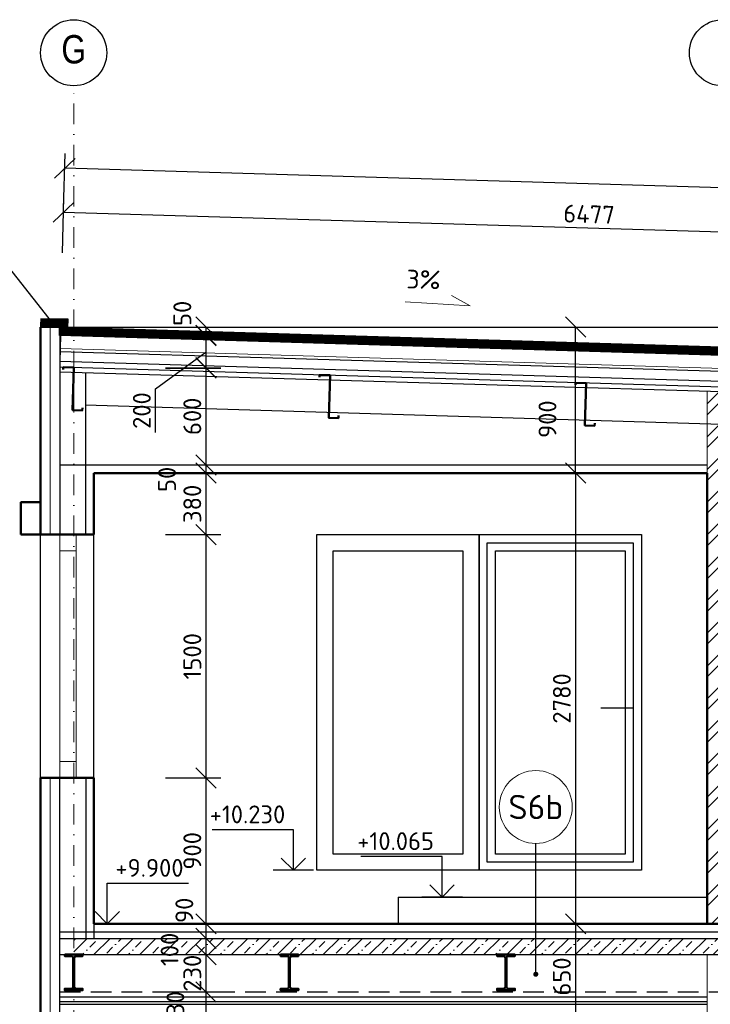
# Model space of a CAD drawing. Header units: millimetres. Extents: x -118752 to 407724, y -73278 to 155058.
# Tile 240 of 256: x 125080 to 129338, y 120564 to 126636. Entities that reach past the tile are written whole.
import ezdxf
from ezdxf.enums import TextEntityAlignment as Align

# ---------------------------------------------------------------- set-up
doc = ezdxf.new("R2010")
doc.units = ezdxf.units.MM
doc.header["$LTSCALE"] = 10
for name, pattern in [('DASHDOT', [25.4, 12.7, -6.35, 0, -6.35]), ('DASHED', [19.05, 12.7, -6.35]), ('IZOLACE_VODOTESNA_0.5', [30, 15, -15])]:
    doc.linetypes.add(name, pattern=pattern)
for name, color, linetype, lineweight in [('6', 6, 'Continuous', 50), ('7_TISK PDF', 7, 'Continuous', 25), ('CKBUBLINY', 1, 'Continuous', 18), ('CKBUBLINY_POPIS', 3, 'Continuous', 25), ('CKDVERE_', 7, 'Continuous', 25), ('CKIZOLACE', 1, 'Continuous', 18), ('CKKOTY', 3, 'Continuous', 25), ('CKKOTY_VYS', 3, 'Continuous', 25), ('CKOKNA', 1, 'Continuous', 18), ('CKRASTR', 7, 'DASHDOT', 15), ('CKRASTR_POPIS', 3, 'Continuous', 25), ('CKSTENY_PODROVINOU', 7, 'Continuous', 25), ('CKSTENY_REZ', 6, 'Continuous', 50), ('CKTEXTY_MALE', 3, 'Continuous', 18), ('CSPROFILY_REZY', 4, 'Continuous', 50), ('pohledy', 7, 'Continuous', 25), ('srafy', 7, 'Continuous', 18)]:
    doc.layers.add(name, color=color, linetype=linetype, lineweight=lineweight)
doc.styles.add('Arial', font='arial.ttf', dxfattribs={"width": 0.8})
doc.styles.get("Standard").update_dxf_attribs({"font": 'isocpeur.ttf'})
doc.linetypes.add('IZOLACE_POLYSTYREN_EXPANDOVANY', pattern='A,1,[224,CADKON.SHX,S=0.01,R=0,X=-0.5,Y=-1.74],-2', length=3)
doc.linetypes.add('IZOLACE_TEPELNA_U_0.5', pattern='A,0.001,[221,CADKON.SHX,S=1,R=0,X=0,Y=0],-2,[221,CADKON.SHX,S=1,R=180,X=2,Y=0],-2', length=4.001)
doc.dimstyles.new('CADKON', dxfattribs={"dimscale": 50, "dimtxt": 2.2, "dimasz": 2.5, "dimexe": 1.8, "dimexo": 5, "dimgap": 0.6, "dimtad": 1, "dimrnd": 1, "dimtxsty": 'Standard', "dimblk1": 'OBLIQUE', "dimblk2": 'OBLIQUE', "dimsah": 1, "dimcen": 2.5, "dimadec": 1, "dimazin": 2, "dimtfac": 1, "dimtdec": 4, "dimtix": 1, "dimtmove": 2, "dimatfit": 3, "dimldrblk": 'OPEN30', "dimfxl": 5, "dimfxlon": 1, "dimtolj": 1, "dimarcsym": 0})
doc.dimstyles.new('CADKON$7', dxfattribs={"dimscale": 100, "dimtxt": 2.5, "dimasz": 2.5, "dimexe": 1.8, "dimexo": 5, "dimgap": 0.6, "dimtad": 1, "dimrnd": 1, "dimtxsty": 'Standard', "dimblk1": 'OBLIQUE', "dimblk2": 'OBLIQUE', "dimsah": 1, "dimcen": 2.5, "dimadec": 1, "dimazin": 2, "dimtfac": 1, "dimtdec": 4, "dimtix": 1, "dimtmove": 0, "dimatfit": 3, "dimldrblk": 'DOTSMALL', "dimfxl": 5, "dimfxlon": 1, "dimtfill": 1, "dimtolj": 1, "dimarcsym": 0})

# ---------------------------------------------------------------- blocks, each defined once
blk = doc.blocks.new('_OBLIQUE')
at = {"color": 0, "linetype": 'ByBlock'}
blk.add_line((-0.5, -0.5), (0.5, 0.5), dxfattribs=at)
blk = doc.blocks.new('*D8269')
at = {"layer": 'CKKOTY', "color": 0, "lineweight": -2}
for p, q in [((123971.5, 124740.3), (123631.5, 124740.3)), ((123721.5, 124740.3), (123721.5, 123460.3)), ((123971.5, 123460.3), (123631.5, 123460.3))]:
    blk.add_line(p, q, dxfattribs=at)
at = {"layer": 'Defpoints', "color": 0}
for p in [(125207.3, 124740.3), (123721.5, 123460.3), (125207.3, 123460.3)]:
    blk.add_point(p, dxfattribs=at)
at = {"layer": 'CKKOTY', "color": 0, "lineweight": -2, "xscale": 125, "yscale": 125, "zscale": 125}
for p, rotation in [((123721.5, 124740.3), 90), ((123721.5, 123460.3), 270)]:
    blk.add_blockref('_OBLIQUE', p, dxfattribs=dict(at, rotation=rotation))
at = {"layer": 'CKKOTY', "color": 0, "insert": (123636.5, 124100.3), "char_height": 110, "attachment_point": 5, "rotation": 90}
blk.add_mtext('\\A1;1280', dxfattribs=at)
blk = doc.blocks.new('_Open90')
at = {"color": 0, "lineweight": -2}
for p, q in [((-0.5, 0.5), (0, 0)), ((0, 0), (-1, 0)), ((0, 0), (-0.5, -0.5))]:
    blk.add_line(p, q, dxfattribs=at)
blk = doc.blocks.new('*D8270')
at = {"layer": 'CKKOTY', "color": 0, "lineweight": -2}
for p, q in [((123971.5, 123460.3), (123631.5, 123460.3)), ((123721.5, 123460.3), (123721.5, 121960.3)), ((123971.5, 121960.3), (123631.5, 121960.3))]:
    blk.add_line(p, q, dxfattribs=at)
at = {"layer": 'Defpoints', "color": 0}
for p in [(125207.3, 123460.3), (123721.5, 121960.3), (125207.3, 121960.3)]:
    blk.add_point(p, dxfattribs=at)
at = {"layer": 'CKKOTY', "color": 0, "lineweight": -2, "xscale": 125, "yscale": 125, "zscale": 125}
for p, rotation in [((123721.5, 123460.3), 90), ((123721.5, 121960.3), 270)]:
    blk.add_blockref('_OBLIQUE', p, dxfattribs=dict(at, rotation=rotation))
at = {"layer": 'CKKOTY', "color": 0, "insert": (123636.5, 122710.3), "char_height": 110, "attachment_point": 5, "rotation": 90}
blk.add_mtext('\\A1;1500', dxfattribs=at)
blk = doc.blocks.new('*D8271')
at = {"layer": 'CKKOTY', "color": 0, "lineweight": -2}
for p, q in [((123971.5, 121960.3), (123631.5, 121960.3)), ((123721.5, 121960.3), (123721.5, 120160.3)), ((123971.5, 120160.3), (123631.5, 120160.3))]:
    blk.add_line(p, q, dxfattribs=at)
at = {"layer": 'Defpoints', "color": 0}
for p in [(125207.3, 121960.3), (123721.5, 120160.3), (125207.3, 120160.3)]:
    blk.add_point(p, dxfattribs=at)
at = {"layer": 'CKKOTY', "color": 0, "lineweight": -2, "xscale": 125, "yscale": 125, "zscale": 125}
for p, rotation in [((123721.5, 121960.3), 90), ((123721.5, 120160.3), 270)]:
    blk.add_blockref('_OBLIQUE', p, dxfattribs=dict(at, rotation=rotation))
at = {"layer": 'CKKOTY', "color": 0, "insert": (123636.5, 121060.3), "char_height": 110, "attachment_point": 5, "rotation": 90}
blk.add_mtext('\\A1;1800', dxfattribs=at)
blk = doc.blocks.new('*D8278')
at = {"layer": 'CKKOTY', "color": 0, "lineweight": -2}
for p, q in [((123564.8, 124740.3), (123224.8, 124740.3)), ((123314.8, 111060.3), (123314.8, 124740.3)), ((123564.8, 111060.3), (123224.8, 111060.3))]:
    blk.add_line(p, q, dxfattribs=at)
at = {"layer": 'Defpoints', "color": 0}
for p in [(123314.8, 124740.3), (125207.3, 124740.3), (124207.3, 111060.3)]:
    blk.add_point(p, dxfattribs=at)
at = {"layer": 'CKKOTY', "color": 0, "lineweight": -2, "xscale": 125, "yscale": 125, "zscale": 125}
for p, rotation in [((123314.8, 124740.3), 90), ((123314.8, 111060.3), 270)]:
    blk.add_blockref('_OBLIQUE', p, dxfattribs=dict(at, rotation=rotation))
at = {"layer": 'CKKOTY', "color": 0, "insert": (123229.8, 117900.3), "char_height": 110, "attachment_point": 5, "rotation": 90}
blk.add_mtext('\\A1;13680', dxfattribs=at)
blk = doc.blocks.new('*D8279')
at = {"layer": 'CKKOTY', "color": 0, "lineweight": -2}
for p, q in [((128757.5, 123840.3), (128417.5, 123840.3)), ((128507.5, 123840.3), (128507.5, 121060.3)), ((128757.5, 121060.3), (128417.5, 121060.3))]:
    blk.add_line(p, q, dxfattribs=at)
at = {"layer": 'Defpoints', "color": 0}
for p in [(129317.8, 123840.3), (128507.5, 121060.3), (129317.8, 121060.3)]:
    blk.add_point(p, dxfattribs=at)
at = {"layer": 'CKKOTY', "color": 0, "lineweight": -2, "xscale": 125, "yscale": 125, "zscale": 125}
for p, rotation in [((128507.5, 123840.3), 90), ((128507.5, 121060.3), 270)]:
    blk.add_blockref('_OBLIQUE', p, dxfattribs=dict(at, rotation=rotation))
at = {"layer": 'CKKOTY', "color": 0, "insert": (128422.5, 122450.3), "char_height": 110, "attachment_point": 5, "rotation": 90}
blk.add_mtext('\\A1;2780', dxfattribs=at)
blk = doc.blocks.new('*D8280')
at = {"layer": 'CKKOTY', "color": 0, "lineweight": -2}
for p, q in [((128757.5, 121060.3), (128417.5, 121060.3)), ((128507.5, 121060.3), (128507.5, 120410.3)), ((128717.8, 120410.3), (128417.5, 120410.3))]:
    blk.add_line(p, q, dxfattribs=at)
at = {"layer": 'Defpoints', "color": 0}
for p in [(129317.8, 121060.3), (128507.5, 120410.3), (129217.8, 120410.3)]:
    blk.add_point(p, dxfattribs=at)
at = {"layer": 'CKKOTY', "color": 0, "lineweight": -2, "xscale": 125, "yscale": 125, "zscale": 125}
for p, rotation in [((128507.5, 121060.3), 90), ((128507.5, 120410.3), 270)]:
    blk.add_blockref('_OBLIQUE', p, dxfattribs=dict(at, rotation=rotation))
at = {"layer": 'CKKOTY', "color": 0, "insert": (128422.5, 120735.3), "char_height": 110, "attachment_point": 5, "rotation": 90}
blk.add_mtext('\\A1;650', dxfattribs=at)
blk = doc.blocks.new('*D8303')
at = {"layer": 'CKKOTY', "color": 0, "lineweight": -2}
for p, q in [((128257.5, 124740.3), (128597.5, 124740.3)), ((128507.5, 123840.3), (128507.5, 124740.3)), ((128757.5, 123840.3), (128417.5, 123840.3))]:
    blk.add_line(p, q, dxfattribs=at)
at = {"layer": 'Defpoints', "color": 0}
for p in [(125327.3, 124740.3), (128507.5, 124740.3), (129317.8, 123840.3)]:
    blk.add_point(p, dxfattribs=at)
at = {"layer": 'CKKOTY', "color": 0, "lineweight": -2, "xscale": 125, "yscale": 125, "zscale": 125}
for p, rotation in [((128507.5, 124740.3), 90), ((128507.5, 123840.3), 270)]:
    blk.add_blockref('_OBLIQUE', p, dxfattribs=dict(at, rotation=rotation))
at = {"layer": 'CKKOTY', "color": 0, "insert": (128333.9, 124172.6), "char_height": 110, "attachment_point": 5, "rotation": 90}
blk.add_mtext('\\A1;900', dxfattribs=at)
blk = doc.blocks.new('*U3220')
at = {"color": 0, "linetype": 'ByBlock', "lineweight": -2}
blk.add_lwpolyline([(-1.5, 1.5), (0, 0), (1.5, 1.5), (0, 0), (0, 5), (10, 5)], dxfattribs=at)
blk = doc.blocks.new('*U55')
at = {"layer": '6'}
blk.add_lwpolyline([(-59, -116.8), (-58.5, -132.8), (1.5, -131), (-6.4, 130.9), (58.6, 132.8), (59, 118.8)], dxfattribs=at)
blk = doc.blocks.new('*U56')
at = {"layer": '7_TISK PDF', "color": 0, "linetype": 'ByBlock', "lineweight": -2}
for p in [(7896.4, 236.9), (9475.7, 284.3), (6317.2, 189.5)]:
    blk.add_blockref('*U55', p, dxfattribs=at)
blk = doc.blocks.new('*D9088')
at = {"layer": 'CKKOTY', "color": 0, "lineweight": -2}
for p, q in [((125979.1, 120640.3), (126319.1, 120640.3)), ((126229.1, 120410.3), (126229.1, 120640.3)), ((125979.1, 120410.3), (126319.1, 120410.3))]:
    blk.add_line(p, q, dxfattribs=at)
at = {"layer": 'Defpoints', "color": 0}
for p in [(125536.8, 120640.3), (126229.1, 120640.3), (125537.3, 120410.3)]:
    blk.add_point(p, dxfattribs=at)
at = {"layer": 'CKKOTY', "color": 0, "lineweight": -2, "xscale": 125, "yscale": 125, "zscale": 125}
for p, rotation in [((126229.1, 120640.3), 90), ((126229.1, 120410.3), 270)]:
    blk.add_blockref('_OBLIQUE', p, dxfattribs=dict(at, rotation=rotation))
at = {"layer": 'CKKOTY', "color": 0, "insert": (126039.7, 120531.2), "char_height": 110, "attachment_point": 5, "rotation": 90}
blk.add_mtext('\\A1;230', dxfattribs=at)
blk = doc.blocks.new('_Open30')
at = {"color": 0, "lineweight": -2}
for p, q in [((-1, 0.268), (0, 0)), ((0, 0), (-1, -0.268)), ((0, 0), (-1, 0))]:
    blk.add_line(p, q, dxfattribs=at)
blk = doc.blocks.new('*D9089')
at = {"layer": 'CKKOTY', "color": 0, "lineweight": -2}
for p, q in [((125979.1, 120870.3), (126319.1, 120870.3)), ((126229.1, 120640.3), (126229.1, 120870.3)), ((125979.1, 120640.3), (126319.1, 120640.3))]:
    blk.add_line(p, q, dxfattribs=at)
at = {"layer": 'Defpoints', "color": 0}
for p in [(125529.1, 120870.3), (126229.1, 120870.3), (125536.8, 120640.3)]:
    blk.add_point(p, dxfattribs=at)
at = {"layer": 'CKKOTY', "color": 0, "lineweight": -2, "xscale": 125, "yscale": 125, "zscale": 125}
for p, rotation in [((126229.1, 120870.3), 270), ((126229.1, 120640.3), 90)]:
    blk.add_blockref('_OBLIQUE', p, dxfattribs=dict(at, rotation=rotation))
at = {"layer": 'CKKOTY', "color": 0, "insert": (126144.1, 120755.3), "char_height": 110, "attachment_point": 5, "rotation": 90}
blk.add_mtext('\\A1;230', dxfattribs=at)
blk = doc.blocks.new('*D9090')
at = {"layer": 'CKKOTY', "color": 0, "lineweight": -2}
for p, q in [((125979.1, 120970.3), (126319.1, 120970.3)), ((126229.1, 120870.3), (126229.1, 120970.3)), ((125979.1, 120870.3), (126319.1, 120870.3))]:
    blk.add_line(p, q, dxfattribs=at)
at = {"layer": 'Defpoints', "color": 0}
for p in [(125537.3, 120970.3), (126229.1, 120970.3), (125529.1, 120870.3)]:
    blk.add_point(p, dxfattribs=at)
at = {"layer": 'CKKOTY', "color": 0, "lineweight": -2, "xscale": 125, "yscale": 125, "zscale": 125}
for p, rotation in [((126229.1, 120970.3), 90), ((126229.1, 120870.3), 270)]:
    blk.add_blockref('_OBLIQUE', p, dxfattribs=dict(at, rotation=rotation))
at = {"layer": 'CKKOTY', "color": 0, "insert": (126004.1, 120902.4), "char_height": 110, "attachment_point": 5, "rotation": 90}
blk.add_mtext('\\A1;100', dxfattribs=at)
blk = doc.blocks.new('*D9091')
at = {"layer": 'CKKOTY', "color": 0, "lineweight": -2}
for p, q in [((125979.1, 121060.3), (126319.1, 121060.3)), ((126229.1, 120970.3), (126229.1, 121060.3)), ((125979.1, 120970.3), (126319.1, 120970.3))]:
    blk.add_line(p, q, dxfattribs=at)
at = {"layer": 'Defpoints', "color": 0}
for p in [(125537.3, 121060.3), (126229.1, 121060.3), (125537.3, 120970.3)]:
    blk.add_point(p, dxfattribs=at)
at = {"layer": 'CKKOTY', "color": 0, "lineweight": -2, "xscale": 125, "yscale": 125, "zscale": 125}
for p, rotation in [((126229.1, 121060.3), 90), ((126229.1, 120970.3), 270)]:
    blk.add_blockref('_OBLIQUE', p, dxfattribs=dict(at, rotation=rotation))
at = {"layer": 'CKKOTY', "color": 0, "insert": (126094.9, 121143.5), "char_height": 110, "attachment_point": 5, "rotation": 90}
blk.add_mtext('\\A1;90', dxfattribs=at)
blk = doc.blocks.new('*D9092')
at = {"layer": 'CKKOTY', "color": 0, "lineweight": -2}
for p, q in [((125979.1, 121960.3), (126319.1, 121960.3)), ((126229.1, 121060.3), (126229.1, 121960.3)), ((125979.1, 121060.3), (126319.1, 121060.3))]:
    blk.add_line(p, q, dxfattribs=at)
at = {"layer": 'Defpoints', "color": 0}
for p in [(125537.3, 121960.3), (126229.1, 121960.3), (125537.3, 121060.3)]:
    blk.add_point(p, dxfattribs=at)
at = {"layer": 'CKKOTY', "color": 0, "lineweight": -2, "xscale": 125, "yscale": 125, "zscale": 125}
for p, rotation in [((126229.1, 121960.3), 90), ((126229.1, 121060.3), 270)]:
    blk.add_blockref('_OBLIQUE', p, dxfattribs=dict(at, rotation=rotation))
at = {"layer": 'CKKOTY', "color": 0, "insert": (126144.1, 121510.3), "char_height": 110, "attachment_point": 5, "rotation": 90}
blk.add_mtext('\\A1;900', dxfattribs=at)
blk = doc.blocks.new('*D9093')
at = {"layer": 'CKKOTY', "color": 0, "lineweight": -2}
for p, q in [((125979.1, 123460.3), (126319.1, 123460.3)), ((126229.1, 121960.3), (126229.1, 123460.3)), ((125979.1, 121960.3), (126319.1, 121960.3))]:
    blk.add_line(p, q, dxfattribs=at)
at = {"layer": 'Defpoints', "color": 0}
for p in [(125537.3, 123460.3), (126229.1, 123460.3), (125537.3, 121960.3)]:
    blk.add_point(p, dxfattribs=at)
at = {"layer": 'CKKOTY', "color": 0, "lineweight": -2, "xscale": 125, "yscale": 125, "zscale": 125}
for p, rotation in [((126229.1, 123460.3), 90), ((126229.1, 121960.3), 270)]:
    blk.add_blockref('_OBLIQUE', p, dxfattribs=dict(at, rotation=rotation))
at = {"layer": 'CKKOTY', "color": 0, "insert": (126144.1, 122710.3), "char_height": 110, "attachment_point": 5, "rotation": 90}
blk.add_mtext('\\A1;1500', dxfattribs=at)
blk = doc.blocks.new('*D9094')
at = {"layer": 'CKKOTY', "color": 0, "lineweight": -2}
for p, q in [((125979.1, 123840.3), (126319.1, 123840.3)), ((126229.1, 123460.3), (126229.1, 123840.3)), ((125979.1, 123460.3), (126319.1, 123460.3))]:
    blk.add_line(p, q, dxfattribs=at)
at = {"layer": 'Defpoints', "color": 0}
for p in [(125537.3, 123840.3), (126229.1, 123840.3), (125537.3, 123460.3)]:
    blk.add_point(p, dxfattribs=at)
at = {"layer": 'CKKOTY', "color": 0, "lineweight": -2, "xscale": 125, "yscale": 125, "zscale": 125}
for p, rotation in [((126229.1, 123840.3), 90), ((126229.1, 123460.3), 270)]:
    blk.add_blockref('_OBLIQUE', p, dxfattribs=dict(at, rotation=rotation))
at = {"layer": 'CKKOTY', "color": 0, "insert": (126144.1, 123650.3), "char_height": 110, "attachment_point": 5, "rotation": 90}
blk.add_mtext('\\A1;380', dxfattribs=at)
blk = doc.blocks.new('*D9095')
at = {"layer": 'CKKOTY', "color": 0, "lineweight": -2}
for p, q in [((125979.1, 123890.3), (126319.1, 123890.3)), ((126229.1, 123840.3), (126229.1, 123890.3)), ((125979.1, 123840.3), (126319.1, 123840.3))]:
    blk.add_line(p, q, dxfattribs=at)
at = {"layer": 'Defpoints', "color": 0}
for p in [(125487.3, 123890.3), (126229.1, 123890.3), (125537.3, 123840.3)]:
    blk.add_point(p, dxfattribs=at)
at = {"layer": 'CKKOTY', "color": 0, "lineweight": -2, "xscale": 125, "yscale": 125, "zscale": 125}
for p, rotation in [((126229.1, 123890.3), 270), ((126229.1, 123840.3), 90)]:
    blk.add_blockref('_OBLIQUE', p, dxfattribs=dict(at, rotation=rotation))
at = {"layer": 'CKKOTY', "color": 0, "insert": (125988.2, 123801.2), "char_height": 110, "attachment_point": 5, "rotation": 90}
blk.add_mtext('\\A1;50', dxfattribs=at)
blk = doc.blocks.new('*D9096')
at = {"layer": 'CKKOTY', "color": 0, "lineweight": -2}
for p, q in [((125979.1, 124490.1), (126319.1, 124490.1)), ((126229.1, 123890.3), (126229.1, 124490.1)), ((125979.1, 123890.3), (126319.1, 123890.3))]:
    blk.add_line(p, q, dxfattribs=at)
at = {"layer": 'Defpoints', "color": 0}
for p in [(125486.8, 124490.1), (126229.1, 124490.1), (125487.3, 123890.3)]:
    blk.add_point(p, dxfattribs=at)
at = {"layer": 'CKKOTY', "color": 0, "lineweight": -2, "xscale": 125, "yscale": 125, "zscale": 125}
for p, rotation in [((126229.1, 124490.1), 90), ((126229.1, 123890.3), 270)]:
    blk.add_blockref('_OBLIQUE', p, dxfattribs=dict(at, rotation=rotation))
at = {"layer": 'CKKOTY', "color": 0, "insert": (126144.1, 124190.2), "char_height": 110, "attachment_point": 5, "rotation": 90}
blk.add_mtext('\\A1;600', dxfattribs=at)
blk = doc.blocks.new('*D9097')
at = {"layer": 'CKKOTY', "color": 0, "lineweight": -2}
for p, q in [((125979.1, 124687.9), (126319.1, 124687.9)), ((126229.1, 124488.1), (126229.1, 124687.9)), ((125917.7, 124360.2), (126229.1, 124588)), ((125979.1, 124488.1), (126319.1, 124488.1)), ((125917.7, 124091.2), (125917.7, 124360.2))]:
    blk.add_line(p, q, dxfattribs=at)
at = {"layer": 'Defpoints', "color": 0}
for p in [(125332.1, 124687.9), (126229.1, 124687.9), (125486.7, 124488.1)]:
    blk.add_point(p, dxfattribs=at)
at = {"layer": 'CKKOTY', "color": 0, "lineweight": -2, "xscale": 125, "yscale": 125, "zscale": 125}
for p, rotation in [((126229.1, 124687.9), 90), ((126229.1, 124488.1), 270)]:
    blk.add_blockref('_OBLIQUE', p, dxfattribs=dict(at, rotation=rotation))
at = {"layer": 'CKKOTY', "color": 0, "insert": (125832.7, 124225.7), "char_height": 110, "attachment_point": 5, "rotation": 90}
blk.add_mtext('\\A1;200', dxfattribs=at)
blk = doc.blocks.new('*D9098')
at = {"layer": 'CKKOTY', "color": 0, "lineweight": -2}
for p, q in [((125979.1, 124740.3), (126319.1, 124740.3)), ((126229.1, 124690.6), (126229.1, 124740.3)), ((125979.1, 124690.6), (126319.1, 124690.6))]:
    blk.add_line(p, q, dxfattribs=at)
at = {"layer": 'Defpoints', "color": 0}
for p in [(125327.3, 124740.3), (126229.1, 124740.3), (125327.4, 124690.6)]:
    blk.add_point(p, dxfattribs=at)
at = {"layer": 'CKKOTY', "color": 0, "lineweight": -2, "xscale": 125, "yscale": 125, "zscale": 125}
for p, rotation in [((126229.1, 124740.3), 270), ((126229.1, 124690.6), 90)]:
    blk.add_blockref('_OBLIQUE', p, dxfattribs=dict(at, rotation=rotation))
at = {"layer": 'CKKOTY', "color": 0, "insert": (126082.6, 124825.1), "char_height": 110, "attachment_point": 5, "rotation": 90}
blk.add_mtext('\\A1;50', dxfattribs=at)
blk = doc.blocks.new('*D9107')
at = {"layer": 'CKKOTY', "color": 0, "lineweight": -2}
for p, q in [((125342.7, 125199), (125352.9, 125538.9)), ((125350.2, 125448.9), (131824.5, 125254.7)), ((131817.1, 125004.8), (131827.2, 125344.7))]:
    blk.add_line(p, q, dxfattribs=at)
at = {"layer": 'Defpoints', "color": 0}
for p in [(131824.5, 125254.7), (125327.3, 124688.6), (131801.7, 124494.4)]:
    blk.add_point(p, dxfattribs=at)
at = {"layer": 'CKKOTY', "color": 0, "lineweight": -2, "xscale": 125, "yscale": 125, "zscale": 125}
for p, rotation in [((125350.2, 125448.9), 178.2816419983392), ((131824.5, 125254.7), 358.2816419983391)]:
    blk.add_blockref('_OBLIQUE', p, dxfattribs=dict(at, rotation=rotation))
at = {"layer": 'CKKOTY', "color": 0, "insert": (128589.9, 125436.8), "char_height": 110, "attachment_point": 5, "rotation": 358.28164}
blk.add_mtext('\\A1;6477', dxfattribs=at)
blk = doc.blocks.new('*D9110')
at = {"layer": 'CKKOTY', "color": 0, "lineweight": -2}
for p, q in [((125350.8, 125470.3), (125361, 125810.2)), ((135193.9, 125425.1), (125358.3, 125720.2)), ((135186.4, 125175.2), (135196.6, 125515.1))]:
    blk.add_line(p, q, dxfattribs=at)
at = {"layer": 'Defpoints', "color": 0}
for p in [(125358.3, 125720.2), (125327.3, 124688.7), (135163, 124393.7)]:
    blk.add_point(p, dxfattribs=at)
at = {"layer": 'CKKOTY', "color": 0, "lineweight": -2, "xscale": 125, "yscale": 125, "zscale": 125}
for p, rotation in [((125358.3, 125720.2), 178.2816419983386), ((135193.9, 125425.1), 358.2816419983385)]:
    blk.add_blockref('_OBLIQUE', p, dxfattribs=dict(at, rotation=rotation))
at = {"layer": 'CKKOTY', "color": 0, "insert": (130278.7, 125657.6), "char_height": 110, "attachment_point": 5, "rotation": 358.28164}
blk.add_mtext('\\A1;9840', dxfattribs=at)
blk = doc.blocks.new('*U5616')
at = {"color": 0, "linetype": 'ByBlock', "lineweight": -2}
blk.add_lwpolyline([(-1.5, 1.5), (0, 0), (1.5, 1.5), (0, 0), (0, 5), (10, 5)], dxfattribs=at)
blk = doc.blocks.new('*U5617')
at = {"color": 0, "linetype": 'ByBlock', "lineweight": -2}
blk.add_lwpolyline([(-1.5, 1.5), (0, 0), (1.5, 1.5), (0, 0), (0, 5), (10, 5)], dxfattribs=at)
blk = doc.blocks.new('CK_BUBBLE_1_0_0')
at = {"color": 0, "linetype": 'ByBlock', "lineweight": -2}
blk.add_circle((0, 0), 1, dxfattribs=at)

msp = doc.modelspace()

# ---------------------------------------------------------------- hatches: boundary and pattern name
at = {"layer": 'srafy', "transparency": 33554661}
h = msp.add_hatch(dxfattribs=at)
h.set_pattern_fill('ANSI32', color=256, scale=15, style=0)
h.paths.add_polyline_path([(129467.845, 123840.331), (129467.845, 124138.591), (129317.845, 124143.091), (129317.845, 123840.331), (129317.845, 121060.331), (129467.845, 121060.331)])
h.paths.add_polyline_path([(129317.845, 124343.181), (129317.845, 124143.091), (129467.845, 124138.591), (129467.845, 124338.681)], flags=0)
h = msp.add_hatch(dxfattribs=at)
h.set_pattern_fill('BETON-PROSTY', color=256, scale=25, style=0)
h.set_pattern_definition([(45, (0, 0), (-70.71068, 70.71068), []), (45, (70.71, 0), (-35.35534, 106.066017), [50, -25, 0, -25])])
h.paths.add_polyline_path([(130287.845, 120970.331), (130093.332, 120970.331), (130093.332, 120870.331), (130287.845, 120870.331)])
h.paths.add_polyline_path([(125921.58, 120781.373), (125921.58, 121023.373), (126086.58, 121023.373), (126086.58, 120781.373)], flags=24)
h.paths.add_polyline_path([(125467.845, 120870.331), (126687.845, 120870.331), (126797.845, 120870.331), (128022.845, 120870.331), (128132.845, 120870.331), (128261.87, 120870.331), (128261.87, 120970.331), (125412.845, 120970.331), (125412.845, 120870.331)])
h.paths.add_polyline_path([(128261.87, 120870.331), (129357.845, 120870.331), (129467.845, 120870.331), (130093.332, 120870.331), (130093.332, 120970.331), (128261.87, 120970.331)])

# ---------------------------------------------------------------- linework, layer by layer
at = {"layer": 'CKDVERE_'}
for p, q in [((125207.345, 123460.331), (125537.345, 123460.331)), ((125207.345, 121960.331), (125537.345, 121960.331))]:
    msp.add_line(p, q, dxfattribs=at)
at = {"layer": 'CKIZOLACE', "linetype": 'IZOLACE_VODOTESNA_0.5'}
msp.add_lwpolyline([(131880.875, 124631.119, 50, 50, 0), (131878.267, 124544.2, 50, 50, 0), (131849.655, 124517.93, 50, 50, 0), (125351.532, 124712.873, 50, 50, 0), (125353.106, 124765.331, 50, 50, 0), (125207.345, 124765.331, 0, 0, 0)], format="xyseb", dxfattribs=at)
at = {"layer": 'CKIZOLACE', "linetype": 'IZOLACE_POLYSTYREN_EXPANDOVANY', "ltscale": 3}
for points in [[(125267.345, 124740.331), (125267.345, 123460.331)], [(125267.345, 120160.331), (125267.345, 121060.331), (125267.345, 121960.331)]]:
    msp.add_lwpolyline(points, dxfattribs=at)
at = {"layer": 'CKIZOLACE', "linetype": 'IZOLACE_TEPELNA_U_0.5', "ltscale": 2}
msp.add_lwpolyline([(131799.322, 124413.802), (125329.744, 124607.89)], dxfattribs=at)
at = {"layer": 'CKKOTY_VYS'}
for p, q in [((126892.206, 121390.331), (126642.206, 121390.331)), ((127809.161, 121225.331), (127559.161, 121225.331)), ((126081.876, 121060.331), (125581.876, 121060.331))]:
    msp.add_line(p, q, dxfattribs=at)
at = {"layer": 'CKOKNA'}
for p, q in [((125327.345, 123360.331), (125327.345, 123460.331)), ((125427.345, 123360.331), (125427.345, 123460.331)), ((125327.345, 122060.331), (125327.345, 123360.331)), ((125327.345, 123360.331), (125427.345, 123360.331)), ((125427.345, 122060.331), (125427.345, 123360.331)), ((125327.345, 122060.331), (125427.345, 122060.331)), ((125327.345, 122060.331), (125327.345, 121960.331)), ((125427.345, 122060.331), (125427.345, 121960.331))]:
    msp.add_line(p, q, dxfattribs=at)
at = {"layer": 'CKRASTR'}
msp.add_line((125412.845, 109729.229), (125412.845, 126228.466), dxfattribs=at)
at = {"layer": 'CKRASTR_POPIS'}
for centre in [(125412.845, 126432.388), (129412.845, 126432.388)]:
    msp.add_circle(centre, 203.923, dxfattribs=at)
at = {"layer": 'CKSTENY_PODROVINOU'}
for p, q in [((125378.867, 124790.331), (125207.345, 124790.331)), ((125377.271, 124737.112), (125378.867, 124790.331)), ((125207.345, 124770.331), (125207.345, 124740.331)), ((125207.345, 124740.331), (125327.345, 124740.331)), ((125207.345, 124740.331), (125327.345, 124740.331)), ((125327.345, 124740.331), (125207.345, 124740.331)), ((125327.345, 124740.331), (125207.345, 124740.331)), ((125327.345, 124740.331), (125327.345, 123460.331)), ((131840.239, 124543.223), (125377.271, 124737.112)), ((131859.071, 124492.636), (125327.345, 124688.588)), ((125332.143, 124687.854), (125327.345, 124527.926)), ((131801.72, 124493.766), (125332.143, 124687.854)), ((125327.345, 123460.331), (125207.345, 123460.331)), ((125327.345, 123460.331), (125207.345, 123460.331)), ((125327.345, 121960.331), (125207.345, 121960.331)), ((125327.345, 121060.331), (125327.345, 121960.331)), ((125327.345, 120160.331), (125327.345, 121060.331))]:
    msp.add_line(p, q, dxfattribs=at)
msp.add_lwpolyline([(125327.345, 124740.331), (125325.794, 124688.634), (125327.345, 124688.588)], dxfattribs=at)
at = {"layer": 'CKSTENY_REZ'}
for p, q in [((125207.345, 124740.331), (125207.345, 123460.331)), ((125327.345, 124740.331), (125327.345, 124687.998)), ((125537.345, 123840.331), (129317.845, 123840.331)), ((125537.345, 123460.331), (125537.345, 123840.331)), ((129317.845, 121060.331), (129317.845, 123840.331)), ((125207.345, 123460.331), (125537.345, 123460.331)), ((125207.345, 121960.331), (125537.345, 121960.331)), ((125207.345, 121060.331), (125207.345, 121960.331)), ((125537.345, 121960.331), (125537.345, 121060.331)), ((125207.345, 121060.331), (125207.345, 120160.331)), ((125537.345, 121060.331), (129317.845, 121060.331)), ((129317.845, 121060.331), (130887.845, 121060.331))]:
    msp.add_line(p, q, dxfattribs=at)
msp.add_lwpolyline([(125087.345, 123460.331), (125207.345, 123460.331), (125207.345, 123660.331), (125087.345, 123660.331)], close=True, dxfattribs=at)
at = {"layer": 'CKTEXTY_MALE'}
for p, q in [((127856.806, 124872.271), (127741.614, 124935.193)), ((127456.943, 124896.429), (127856.806, 124872.271))]:
    msp.add_line(p, q, dxfattribs=at)
at = {"layer": 'CSPROFILY_REZY'}
for points in [[(125357.845, 120870.331), (125357.845, 120861.131), (125397.895, 120861.131, -0.41421356), (125409.895, 120849.131), (125409.895, 120671.531, -0.41421356), (125397.895, 120659.531), (125357.845, 120659.531), (125357.845, 120650.331), (125467.845, 120650.331), (125467.845, 120659.531), (125427.795, 120659.531, -0.41421356), (125415.795, 120671.531), (125415.795, 120849.131, -0.41421356), (125427.795, 120861.131), (125467.845, 120861.131), (125467.845, 120870.331)], [(126687.845, 120870.331), (126687.845, 120861.131), (126727.895, 120861.131, -0.41421356), (126739.895, 120849.131), (126739.895, 120671.531, -0.41421356), (126727.895, 120659.531), (126687.845, 120659.531), (126687.845, 120650.331), (126797.845, 120650.331), (126797.845, 120659.531), (126757.795, 120659.531, -0.41421356), (126745.795, 120671.531), (126745.795, 120849.131, -0.41421356), (126757.795, 120861.131), (126797.845, 120861.131), (126797.845, 120870.331)], [(128022.845, 120870.331), (128022.845, 120861.131), (128062.895, 120861.131, -0.41421356), (128074.895, 120849.131), (128074.895, 120671.531, -0.41421356), (128062.895, 120659.531), (128022.845, 120659.531), (128022.845, 120650.331), (128132.845, 120650.331), (128132.845, 120659.531), (128092.795, 120659.531, -0.41421356), (128080.795, 120671.531), (128080.795, 120849.131, -0.41421356), (128092.795, 120861.131), (128132.845, 120861.131), (128132.845, 120870.331)]]:
    msp.add_lwpolyline(points, format="xyb", close=True, dxfattribs=at)
at = {"layer": 'pohledy'}
for p, q in [((125327.345, 124740.331), (132138.144, 124740.331)), ((125327.345, 124688.588), (125327.345, 124587.953)), ((131798.722, 124393.811), (125327.345, 124587.953)), ((131796.923, 124333.838), (125327.345, 124527.926)), ((131895.828, 124295.855), (125327.345, 124492.91)), ((131894.929, 124265.869), (125327.345, 124462.896)), ((125487.345, 123460.331), (125487.345, 124458.096)), ((125207.345, 121060.331), (125207.345, 124360.331)), ((125207.345, 121060.331), (125207.345, 124360.331)), ((131888.931, 124065.959), (125483.845, 124258.111)), ((125327.345, 123890.331), (129317.845, 123890.331)), ((125207.345, 121960.331), (125207.345, 123460.331)), ((125207.345, 121960.331), (125207.345, 123460.331)), ((125537.345, 121960.331), (125537.345, 123460.331)), ((125537.345, 121960.331), (125537.345, 123460.331)), ((128862.845, 122490.331), (128862.845, 122290.331)), ((128862.845, 122390.331), (128662.845, 122390.331)), ((125487.345, 121960.331), (125487.345, 120970.331)), ((127412.845, 121225.331), (127412.845, 121060.331)), ((127412.845, 121225.331), (129317.845, 121225.331)), ((125207.345, 117760.331), (125207.345, 121060.331)), ((125207.345, 117760.331), (125207.345, 121060.331)), ((125537.345, 121060.331), (125537.345, 120970.331)), ((125327.345, 121010.331), (130287.845, 121010.331)), ((125327.345, 120160.331), (125327.345, 120970.331)), ((125327.345, 120970.331), (130287.845, 120970.331)), ((125327.345, 120870.331), (130287.845, 120870.331)), ((125327.345, 120610.331), (129317.845, 120610.331)), ((125327.345, 120580.331), (129317.845, 120580.331)), ((125327.345, 120565.331), (129317.845, 120565.331))]:
    msp.add_line(p, q, dxfattribs=at)
at = {"layer": 'pohledy', "linetype": 'DASHED'}
msp.add_line((125327.345, 120640.331), (131017.845, 120640.331), dxfattribs=at)
at = {"layer": 'pohledy'}
for points in [[(126912.845, 123460.331), (127912.845, 123460.331), (127912.845, 121390.331), (126912.845, 121390.331)], [(127912.845, 123460.331), (128912.845, 123460.331), (128912.845, 121390.331), (127912.845, 121390.331)], [(127962.845, 123410.331), (128862.845, 123410.331), (128862.845, 121440.331), (127962.845, 121440.331)], [(127012.845, 123360.331), (127812.845, 123360.331), (127812.845, 121490.331), (127012.845, 121490.331)], [(128012.845, 123360.331), (128812.845, 123360.331), (128812.845, 121490.331), (128012.845, 121490.331)]]:
    msp.add_lwpolyline(points, close=True, dxfattribs=at)
at = {"layer": 'srafy'}
for p, q in [((129317.845, 123840.331), (129317.845, 124343.181)), ((129317.845, 120410.331), (129317.845, 120870.331))]:
    msp.add_line(p, q, dxfattribs=at)

# ---------------------------------------------------------------- block references
at = {"layer": '7_TISK PDF', "xscale": -1}
msp.add_blockref('*U56', (134883.084, 124075.18), dxfattribs=at)
at = {"layer": 'CKBUBLINY'}
ref = msp.add_blockref('CK_BUBBLE_1_0_0', (128261.87, 121780.679), dxfattribs=dict(at, xscale=225, yscale=225, zscale=225))
ref.add_attrib('NUM1', 'S6b', dxfattribs={"layer": 'CKBUBLINY_POPIS', "height": 150}).set_placement((128261.87, 121780.679), align=Align.MIDDLE_CENTER)
at = {"layer": 'CKKOTY_VYS'}
ref = msp.add_blockref('*U5616', (126767.206, 121390.331), dxfattribs=dict(at, xscale=-50, yscale=50, zscale=50))
ref.add_attrib('Výška', '+10.230', dxfattribs={"layer": '0', "color": 0, "linetype": 'ByBlock', "lineweight": -2, "height": 110}).set_placement((126717.206, 121680.331), align=Align.RIGHT)
ref = msp.add_blockref('*U5617', (127684.161, 121225.331), dxfattribs=dict(at, xscale=-50, yscale=50, zscale=50))
ref.add_attrib('Výška', '+10.065', dxfattribs={"layer": '0', "color": 0, "linetype": 'ByBlock', "lineweight": -2, "height": 110}).set_placement((127634.161, 121515.331), align=Align.RIGHT)
ref = msp.add_blockref('*U3220', (125619.833, 121060.331), dxfattribs=dict(at, xscale=50, yscale=50, zscale=50))
ref.add_attrib('Výška', '+9.900', (125669.833, 121350.331), dxfattribs={"layer": '0', "color": 0, "linetype": 'ByBlock', "lineweight": -2, "height": 110})

# ---------------------------------------------------------------- texts
at = {"layer": 'CKRASTR_POPIS', "style": 'Arial', "width": 0.8}
msp.add_text('G', height=175, dxfattribs=at).set_placement((125412.845, 126454.055), align=Align.MIDDLE)
at = {"layer": 'CKTEXTY_MALE'}
msp.add_text('3%', height=115, rotation=358.2209846, dxfattribs=at).set_placement((127463.305, 124979.883))

# ---------------------------------------------------------------- dimensions: what is measured, and where the dimension line sits
at = {"layer": 'CKKOTY'}
for p1, p2, distance, picture, middle in [((135162.995, 124393.672), (125327.349, 124688.742), -1031.916, '*D9110', (130278.664, 125657.621)), ((125327.345, 124688.588), (131801.738, 124494.356), 760.686, '*D9107', (128589.901, 125436.777))]:
    dim = msp.add_aligned_dim(p1=p1, p2=p2, distance=distance, dimstyle='CADKON', dxfattribs=at)
    dim.commit()
    dim.dimension.update_dxf_attribs({"geometry": picture, "text_midpoint": middle})
for base, p1, p2, override, picture, middle in [((126229.099, 124740.331), (125327.405, 124690.587), (125327.345, 124740.331), {"dimtmove": 2}, '*D9098', (126082.632, 124825.116)), ((128507.468, 124740.331), (129317.845, 123840.331), (125327.345, 124740.331), {"dimscale": 50, "dimexo": 10, "dimtmove": 2, "dimldrblk": 'Open90'}, '*D8303', (128333.936, 124172.609)), ((126229.0994, 124687.8537), (125486.705, 124488.1291), (125332.1427, 124687.8537), {"dimtmove": 1}, '*D9097', (125917.6641, 124330.2132)), ((126229.099, 123890.331), (125537.345, 123840.331), (125487.345, 123890.331), {"dimtmove": 2}, '*D9095', (125988.173, 123801.18)), ((126229.099, 121060.331), (125537.345, 120970.331), (125537.345, 121060.331), {"dimtmove": 2}, '*D9091', (126094.865, 121143.456)), ((126229.099, 120970.331), (125529.142, 120870.331), (125537.345, 120970.331), {"dimtmove": 2}, '*D9090', (126004.08, 120902.373)), ((126229.099, 120640.331), (125537.345, 120410.331), (125536.781, 120640.331), {"dimtmove": 2}, '*D9088', (126039.654, 120531.166))]:
    dim = msp.add_linear_dim(base=base, p1=p1, p2=p2, angle=90, dimstyle='CADKON', override=override, dxfattribs=at)
    dim.commit()
    dim.dimension.update_dxf_attribs({"geometry": picture, "text_midpoint": middle, "dimtype": 160})
for base, p1, p2, override, picture, middle in [((123314.808, 124740.331), (124207.345, 111060.331), (125207.345, 124740.331), {"dimscale": 50, "dimexo": 10, "dimldrblk": 'Open90'}, '*D8278', (123229.808, 117900.331)), ((123721.463, 123460.331), (125207.345, 124740.331), (125207.345, 123460.331), {"dimscale": 50, "dimexo": 10, "dimldrblk": 'Open90'}, '*D8269', (123636.463, 124100.331)), ((126229.099, 124490.128), (125487.345, 123890.331), (125486.765, 124490.128), {"dimtmove": 2}, '*D9096', (126144.099, 124190.23)), ((126229.099, 123840.331), (125537.345, 123460.331), (125537.345, 123840.331), {"dimtmove": 2}, '*D9094', (126144.099, 123650.331)), ((128507.468, 121060.331), (129317.845, 123840.331), (129317.845, 121060.331), {"dimscale": 50, "dimexo": 10, "dimldrblk": 'Open90'}, '*D8279', (128422.468, 122450.331)), ((123721.463, 121960.331), (125207.345, 123460.331), (125207.345, 121960.331), {"dimscale": 50, "dimexo": 10, "dimtmove": 2, "dimldrblk": 'Open90'}, '*D8270', (123636.463, 122710.331)), ((126229.099, 123460.331), (125537.345, 121960.331), (125537.345, 123460.331), {"dimtmove": 2}, '*D9093', (126144.099, 122710.331)), ((123721.463, 120160.331), (125207.345, 121960.331), (125207.345, 120160.331), {"dimscale": 50, "dimexo": 10, "dimtmove": 2, "dimldrblk": 'Open90'}, '*D8271', (123636.463, 121060.331)), ((126229.099, 121960.331), (125537.345, 121060.331), (125537.345, 121960.331), {"dimtmove": 2}, '*D9092', (126144.099, 121510.331)), ((128507.468, 120410.331), (129317.845, 121060.331), (129217.845, 120410.331), {"dimscale": 50, "dimexo": 10, "dimtmove": 2, "dimldrblk": 'Open90'}, '*D8280', (128422.468, 120735.331)), ((126229.099, 120870.331), (125536.781, 120640.331), (125529.142, 120870.331), {"dimtmove": 2}, '*D9089', (126144.099, 120755.331))]:
    dim = msp.add_linear_dim(base=base, p1=p1, p2=p2, angle=90, dimstyle='CADKON', override=override, dxfattribs=at)
    dim.commit()
    dim.dimension.update_dxf_attribs({"geometry": picture, "text_midpoint": middle})

# ---------------------------------------------------------------- leaders
at = {"layer": 'CKBUBLINY'}
msp.add_leader([(128261.87, 120749.001), (128261.87, 121555.679)], dimstyle='CADKON', override={"dimasz": 2.5, "dimldrblk": 'DotSmall'}, dxfattribs=at)
at = {"layer": 'CKTEXTY_MALE', "annotation_type": 0, "has_hookline": 1, "hookline_direction": 1, "text_width": 2737}
msp.add_leader([(125283.262, 124765.331), (124722.861, 125476.74), (124622.861, 125476.74)], dimstyle='CADKON$7', override={"dimtxt": 2.3, "dimasz": 1}, dxfattribs=at)

doc.saveas('drawing.dxf')
